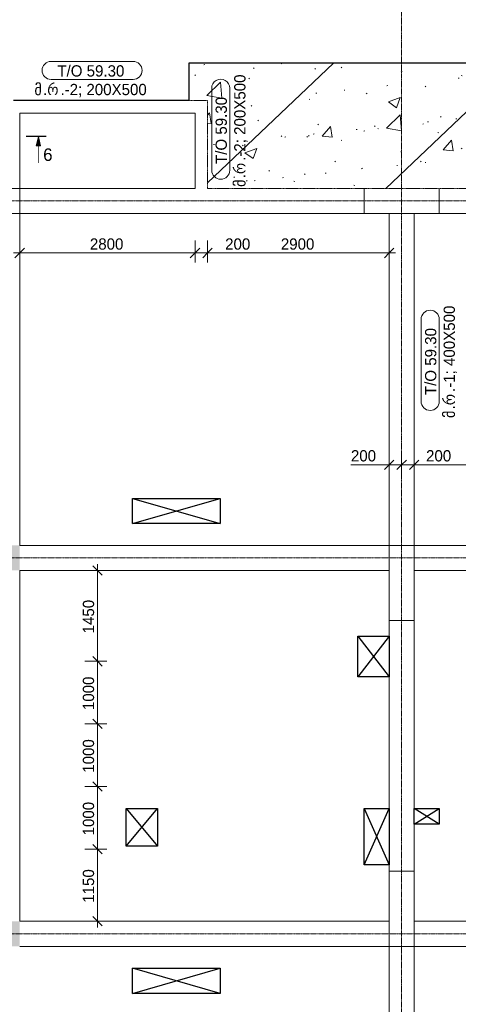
# Model space of a CAD drawing. Header units: millimetres. Extents: x -5900 to 399196, y -6400 to 34843.
# Tile 6 of 16: x 8000 to 15005, y 4575 to 20292. Entities that reach past the tile are written whole.
import ezdxf

# ---------------------------------------------------------------- set-up
doc = ezdxf.new("R2010")
doc.units = ezdxf.units.MM
for name, pattern in [('StructuralPlan-L18$0$Grid Line', [22.225, 12.7, -3.175, 3.175, -3.175]), ('StructuralPlan-L18$0$Hidden', [7.14375, 4.7625, -2.38125]), ('StructuralPlan-L18$0$Hidden 1_5', [2.2, 1.5, -0.7])]:
    doc.linetypes.add(name, pattern=pattern)
doc.layers.get('Defpoints').update_dxf_attribs({"color": 6})
for name, color, linetype, lineweight in [('S - HATCH', 252, 'Continuous', 5), ('S - LINE', 7, 'Continuous', 20), ('S - TEXT', 7, 'Continuous', 9), ('StructuralPlan-L18$0$A-010-D_DIM', 7, 'Continuous', 5), ('StructuralPlan-L18$0$A-010-D_DIM-100', 7, 'Continuous', 5), ('StructuralPlan-L18$0$A-230-M_FLOOR', 7, 'Continuous', 30), ('StructuralPlan-L18$0$A-230-MH_FLOOR', 7, 'StructuralPlan-L18$0$Hidden', 15), ('StructuralPlan-L18$0$S-280-A_STRUCT_FRAME', 7, 'Continuous', 5), ('StructuralPlan-L18$0$S-280-M_COLUMN main', 7, 'Continuous', 30), ('StructuralPlan-L18$0$S-280-M_STRUCT_FRAME 4', 7, 'StructuralPlan-L18$0$Hidden 1_5', 5), ('StructuralPlan-L18$0$S-280-MH_COLUMN hid lin', 7, 'StructuralPlan-L18$0$Hidden 1_5', 9), ('StructuralPlan-L18$0$Z-030-M_GRID', 7, 'Continuous', 5)]:
    doc.layers.add(name, color=color, linetype=linetype, lineweight=lineweight)
doc.layers.add('S - RED LINE', color=7, linetype='Continuous', lineweight=35, true_color=0xff3737)
doc.styles.add('Cubicon', font='Cubicon.ttf')
doc.styles.add('StructuralPlan-L18$0$Cubicon_2', font='Cubicon.ttf', dxfattribs={"height": 180})
doc.styles.add('StructuralPlan-L18$0$Cubicon_3', font='Cubicon.ttf', dxfattribs={"height": 180})
doc.dimstyles.new('StructuralPlan-L18$0$CUB_DIM_1_8', dxfattribs={"dimscale": 304.8, "dimtxt": 181.601257, "dimasz": 0.492126, "dimexe": 0.492126, "dimexo": 0.0625, "dimgap": 0, "dimtad": 1, "dimdec": 0, "dimzin": 0, "dimdsep": 46, "dimtxsty": 'StructuralPlan-L18$0$Cubicon_2', "dimblk1": 'StructuralPlan-L18$0$_Oblique', "dimblk2": 'StructuralPlan-L18$0$_Oblique', "dimsah": 1, "dimcen": 0.09, "dimdle": 0.328084, "dimazin": 0, "dimtfac": 1, "dimtdec": 4, "dimtix": 1, "dimtmove": 0, "dimatfit": 3, "dimfxl": 0.656168, "dimfxlon": 1, "dimtvp": 1, "dimtolj": 1, "dimtzin": 0, "dimarcsym": 2})
doc.dimstyles.new('StructuralPlan-L18$0$CUB_DIM_1_8_1', dxfattribs={"dimscale": 304.8, "dimtxt": 181.601257, "dimasz": 0.492126, "dimexe": 0.492126, "dimexo": 0.0625, "dimgap": 0, "dimtad": 1, "dimdec": 0, "dimzin": 0, "dimdsep": 46, "dimtxsty": 'StructuralPlan-L18$0$Cubicon_2', "dimblk1": 'StructuralPlan-L18$0$_Oblique', "dimblk2": 'StructuralPlan-L18$0$_Oblique', "dimsah": 1, "dimcen": 0.09, "dimdle": 0.328084, "dimazin": 0, "dimtfac": 1, "dimtdec": 4, "dimtix": 1, "dimtmove": 1, "dimatfit": 3, "dimfxl": 0.656168, "dimfxlon": 1, "dimtvp": 1, "dimtolj": 1, "dimtzin": 0, "dimarcsym": 2})

# ---------------------------------------------------------------- blocks, each defined once
blk = doc.blocks.new('StructuralPlan-L18$0$DIMBLOCK100-L18')
at = {"layer": 'StructuralPlan-L18$0$A-010-D_DIM-100', "transparency": 16777216}
for p, q in [((14100, 13188), (14100, 13388)), ((13900, 13188), (13900, 13338)), ((13900, 13188), (13975, 13263)), ((14100, 13188), (14175, 13263)), ((13290, 13188), (13810, 13188)), ((13800, 13188), (14100, 13188)), ((13810, 13188), (14000, 13188)), ((13900, 13188), (13825, 13113)), ((13900, 13188), (13900, 12988)), ((14100, 13188), (14025, 13113)), ((14100, 13188), (14100, 13038))]:
    blk.add_line(p, q, dxfattribs=at)
at = {"layer": 'StructuralPlan-L18$0$A-010-D_DIM-100', "color": 0, "transparency": 16777216, "insert": (13290, 13421), "char_height": 180, "width": 502.9, "attachment_point": 1, "line_spacing_factor": 0.931288, "style": 'StructuralPlan-L18$0$Cubicon_2'}
blk.add_mtext('200', dxfattribs=at)
blk = doc.blocks.new('StructuralPlan-L18$0$_Oblique')
at = {"color": 0, "linetype": 'ByBlock', "lineweight": -2}
blk.add_line((-0.5, -0.5), (0.5, 0.5), dxfattribs=at)
blk = doc.blocks.new('StructuralPlan-L18$0$DIMBLOCK101-L18')
at = {"layer": 'StructuralPlan-L18$0$A-010-D_DIM-100', "transparency": 16777216}
for p, q in [((14100, 13188), (14100, 13388)), ((14100, 13188), (14175, 13263)), ((14300, 13188), (14300, 13338)), ((14300, 13188), (14375, 13263)), ((14100, 13188), (14025, 13113)), ((14100, 13188), (14300, 13188)), ((14100, 13188), (14100, 13038)), ((14390, 13188), (14200, 13188)), ((14300, 13188), (14225, 13113)), ((14300, 13188), (14300, 12988)), ((14910, 13188), (14390, 13188))]:
    blk.add_line(p, q, dxfattribs=at)
at = {"layer": 'StructuralPlan-L18$0$A-010-D_DIM-100', "color": 0, "transparency": 16777216, "insert": (14490, 13421), "char_height": 180, "width": 502.9, "attachment_point": 1, "line_spacing_factor": 0.931288, "style": 'StructuralPlan-L18$0$Cubicon_2'}
blk.add_mtext('200', dxfattribs=at)
blk = doc.blocks.new('StructuralPlan-L18$0$DIMBLOCK102-L18')
at = {"layer": 'StructuralPlan-L18$0$A-010-D_DIM-100', "transparency": 16777216}
for p, q in [((14300, 13188), (14300, 13338)), ((14300, 13188), (14375, 13263)), ((20100, 13188), (20100, 13338)), ((20100, 13188), (20175, 13263)), ((14300, 13188), (14225, 13113)), ((14300, 13188), (20100, 13188)), ((14300, 13188), (14300, 12988)), ((20100, 13188), (20025, 13113)), ((20100, 13188), (20100, 12988))]:
    blk.add_line(p, q, dxfattribs=at)
at = {"layer": 'StructuralPlan-L18$0$A-010-D_DIM-100', "color": 0, "transparency": 16777216, "insert": (16921, 13421), "char_height": 180, "width": 670.53, "attachment_point": 1, "line_spacing_factor": 0.931288, "style": 'StructuralPlan-L18$0$Cubicon_2'}
blk.add_mtext('5800', dxfattribs=at)
blk = doc.blocks.new('StructuralPlan-L18$0$00_CUB_რიგელის თეგი_ზედა ნიშნული_კვეთი_მარკირება - მარკირება-კვეთი-ნიშნული-1405924-L18')
at = {"layer": 'StructuralPlan-L18$0$S-280-A_STRUCT_FRAME'}
for p, q in [((6.54, 3.05), (-6.54, 3.05)), ((-6.54, 0.16), (6.54, 0.16))]:
    blk.add_line(p, q, dxfattribs=at)
for centre, start, end in [((-6.54, 1.6), 90, 270), ((6.54, 1.6), 270, 90)]:
    blk.add_arc(centre, 1.45, start, end, dxfattribs=at)
blk = doc.blocks.new('StructuralPlan-L18$0$DIMBLOCK155-L18')
at = {"layer": 'StructuralPlan-L18$0$A-010-D_DIM-100', "transparency": 16777216}
for p, q in [((8000, 16568), (8000, 16768)), ((10800, 16568), (10800, 16768)), ((7900, 16568), (10800, 16568)), ((8000, 16568), (7925, 16493)), ((8000, 16568), (8075, 16643)), ((8000, 16568), (8000, 16418)), ((10800, 16568), (10725, 16493)), ((10800, 16568), (10875, 16643)), ((10800, 16568), (10800, 16418))]:
    blk.add_line(p, q, dxfattribs=at)
at = {"layer": 'StructuralPlan-L18$0$A-010-D_DIM-100', "color": 0, "transparency": 16777216, "insert": (9121, 16801), "char_height": 180, "width": 670.53, "attachment_point": 1, "line_spacing_factor": 0.931288, "style": 'StructuralPlan-L18$0$Cubicon_2'}
blk.add_mtext('2800', dxfattribs=at)
blk = doc.blocks.new('StructuralPlan-L18$0$DIMBLOCK156-L18')
at = {"layer": 'StructuralPlan-L18$0$A-010-D_DIM-100', "transparency": 16777216}
for p, q in [((10800, 16568), (10800, 16768)), ((11000, 16568), (11000, 16768)), ((10800, 16568), (10725, 16493)), ((10800, 16568), (10875, 16643)), ((10800, 16568), (11000, 16568)), ((10800, 16568), (10800, 16418)), ((11181, 16568), (10900, 16568)), ((11000, 16568), (10925, 16493)), ((11000, 16568), (11075, 16643)), ((11000, 16568), (11000, 16418)), ((11700, 16568), (11181, 16568))]:
    blk.add_line(p, q, dxfattribs=at)
at = {"layer": 'StructuralPlan-L18$0$A-010-D_DIM-100', "color": 0, "transparency": 16777216, "insert": (11281, 16801), "char_height": 180, "width": 502.9, "attachment_point": 1, "line_spacing_factor": 0.931288, "style": 'StructuralPlan-L18$0$Cubicon_2'}
blk.add_mtext('200', dxfattribs=at)
blk = doc.blocks.new('StructuralPlan-L18$0$DIMBLOCK157-L18')
at = {"layer": 'StructuralPlan-L18$0$A-010-D_DIM-100', "transparency": 16777216}
for p, q in [((11000, 16568), (11000, 16768)), ((13900, 16568), (13900, 16768)), ((11000, 16568), (10925, 16493)), ((11000, 16568), (11075, 16643)), ((11000, 16568), (14000, 16568)), ((11000, 16568), (11000, 16418)), ((13900, 16568), (13825, 16493)), ((13900, 16568), (13975, 16643)), ((13900, 16568), (13900, 16418))]:
    blk.add_line(p, q, dxfattribs=at)
at = {"layer": 'StructuralPlan-L18$0$A-010-D_DIM-100', "color": 0, "transparency": 16777216, "insert": (12171, 16801), "char_height": 180, "width": 670.53, "attachment_point": 1, "line_spacing_factor": 0.931288, "style": 'StructuralPlan-L18$0$Cubicon_2'}
blk.add_mtext('2900', dxfattribs=at)
blk = doc.blocks.new('StructuralPlan-L18$0$DIMBLOCK190-L18')
at = {"layer": 'StructuralPlan-L18$0$A-010-D_DIM-100', "transparency": 16777216}
for p, q in [((9241, 11500), (9041, 11500)), ((9241, 11500), (9166, 11575)), ((9241, 11600), (9241, 10050)), ((9241, 11500), (9316, 11425)), ((9241, 11500), (9391, 11500)), ((9241, 10050), (9166, 10125)), ((9241, 10050), (9041, 10050)), ((9241, 10050), (9316, 9975)), ((9241, 10050), (9391, 10050))]:
    blk.add_line(p, q, dxfattribs=at)
at = {"layer": 'StructuralPlan-L18$0$A-010-D_DIM-100', "color": 0, "transparency": 16777216, "insert": (9008, 10496), "char_height": 180, "width": 670.53, "attachment_point": 1, "rotation": 90, "line_spacing_factor": 0.931288, "style": 'StructuralPlan-L18$0$Cubicon_2'}
blk.add_mtext('1450', dxfattribs=at)
blk = doc.blocks.new('StructuralPlan-L18$0$DIMBLOCK191-L18')
at = {"layer": 'StructuralPlan-L18$0$A-010-D_DIM-100', "transparency": 16777216}
for p, q in [((9241, 10050), (9166, 10125)), ((9241, 10050), (9041, 10050)), ((9241, 10050), (9241, 9050)), ((9241, 10050), (9316, 9975)), ((9241, 10050), (9391, 10050)), ((9241, 9050), (9166, 9125)), ((9241, 9050), (9041, 9050)), ((9241, 9050), (9316, 8975)), ((9241, 9050), (9391, 9050))]:
    blk.add_line(p, q, dxfattribs=at)
at = {"layer": 'StructuralPlan-L18$0$A-010-D_DIM-100', "color": 0, "transparency": 16777216, "insert": (9008, 9271), "char_height": 180, "width": 670.53, "attachment_point": 1, "rotation": 90, "line_spacing_factor": 0.931288, "style": 'StructuralPlan-L18$0$Cubicon_2'}
blk.add_mtext('1000', dxfattribs=at)
blk = doc.blocks.new('StructuralPlan-L18$0$DIMBLOCK192-L18')
at = {"layer": 'StructuralPlan-L18$0$A-010-D_DIM-100', "transparency": 16777216}
for p, q in [((9241, 9050), (9166, 9125)), ((9241, 9050), (9041, 9050)), ((9241, 9050), (9241, 8050)), ((9241, 9050), (9316, 8975)), ((9241, 9050), (9391, 9050)), ((9241, 8050), (9041, 8050)), ((9241, 8050), (9166, 8125)), ((9241, 8050), (9316, 7975)), ((9241, 8050), (9391, 8050))]:
    blk.add_line(p, q, dxfattribs=at)
at = {"layer": 'StructuralPlan-L18$0$A-010-D_DIM-100', "color": 0, "transparency": 16777216, "insert": (9008, 8271), "char_height": 180, "width": 670.53, "attachment_point": 1, "rotation": 90, "line_spacing_factor": 0.931288, "style": 'StructuralPlan-L18$0$Cubicon_2'}
blk.add_mtext('1000', dxfattribs=at)
blk = doc.blocks.new('StructuralPlan-L18$0$DIMBLOCK193-L18')
at = {"layer": 'StructuralPlan-L18$0$A-010-D_DIM-100', "transparency": 16777216}
for p, q in [((9241, 8050), (9041, 8050)), ((9241, 8050), (9166, 8125)), ((9241, 8050), (9241, 7050)), ((9241, 8050), (9316, 7975)), ((9241, 8050), (9391, 8050)), ((9241, 7050), (9166, 7125)), ((9241, 7050), (9041, 7050)), ((9241, 7050), (9316, 6975)), ((9241, 7050), (9391, 7050))]:
    blk.add_line(p, q, dxfattribs=at)
at = {"layer": 'StructuralPlan-L18$0$A-010-D_DIM-100', "color": 0, "transparency": 16777216, "insert": (9008, 7271), "char_height": 180, "width": 670.53, "attachment_point": 1, "rotation": 90, "line_spacing_factor": 0.931288, "style": 'StructuralPlan-L18$0$Cubicon_2'}
blk.add_mtext('1000', dxfattribs=at)
blk = doc.blocks.new('StructuralPlan-L18$0$DIMBLOCK194-L18')
at = {"layer": 'StructuralPlan-L18$0$A-010-D_DIM-100', "transparency": 16777216}
for p, q in [((9241, 7050), (9166, 7125)), ((9241, 7050), (9041, 7050)), ((9241, 7050), (9241, 5800)), ((9241, 7050), (9316, 6975)), ((9241, 7050), (9391, 7050)), ((9241, 5900), (9166, 5975)), ((9241, 5900), (9041, 5900)), ((9241, 5900), (9316, 5825)), ((9241, 5900), (9391, 5900))]:
    blk.add_line(p, q, dxfattribs=at)
at = {"layer": 'StructuralPlan-L18$0$A-010-D_DIM-100', "color": 0, "transparency": 16777216, "insert": (9008, 6196), "char_height": 180, "width": 670.53, "attachment_point": 1, "rotation": 90, "line_spacing_factor": 0.931288, "style": 'StructuralPlan-L18$0$Cubicon_2'}
blk.add_mtext('1150', dxfattribs=at)
blk = doc.blocks.new('A$Cde523f33')
at = {"layer": 'S - HATCH', "lineweight": 0, "transparency": 33554684}
h = blk.add_hatch(dxfattribs=at)
h.set_pattern_fill('FP_7', color=256, scale=3.6, angle=-135, style=0, pattern_type=2)
h.set_pattern_definition([(43.548, (-65026.3, -76931), (-1395.148, 1467.715), []), (48.548, (-65026.3, -76931.1), (1931.686, -218.45), [202.5, -2227.5]), (353.548, (-65026.3, -76931), (-323.046, 2039.76), [162, -1782]), (99, (-64865.3, -76949.3), (1608.625, 1821.326), [172.098, -1893.085]), (44.733, (-65012.6, -76391.3), (2869.31, -519.734), [303.75, -3341.25]), (95.184, (-64773.5, -76434.6), (2589.41, 2565.345), [258.15, -2839.626]), (349.733, (-65012.6, -76391.3), (2589.386, 2565.364), [243, -2673]), (19.548, (-64746.1, -76533), (1583.585, -1127.56), [202.5, -2227.5]), (324.548, (-64746.1, -76533), (706.35, 1940.628), [162, -1782]), (70, (-64614.2, -76627), (2289.932, 813.09), [172.098, -1893.085]), (36.048, (-65026.3, -76931.1), (37.0643, 598.4619), [15.0876, -1158.5124, 15.0876, -1190.9124, -1192.5]), (36.048, (-65026.3, -76931.1), (37.0643, 598.4619), [-2379.6, 15.0876, -1177.4124]), (6.048, (-65026.3, -76931.1), (491.3626, 697.7142), [15.0876, -672.5124, 15.0876, -1131.5124, -454.5]), (6.048, (-65026.3, -76931.1), (491.3626, 697.7142), [-1834.2, 15.0876, -439.4124]), (326.048, (-65427.6, -76920.9), (959.5431, -64.934), [15.0876, -434.9124, 15.0876, -1388.9124, -1863]), (326.048, (-65427.6, -76920.9), (959.5431, -64.934), [-1854, 15.088, -1847.912]), (316.048, (-65607.5, -76916.35), (1053.964, 153.5314), [15.0876, -569.9124, 15.0876, -917.3124, -1323]), (316.048, (-65607.5, -76916.35), (1053.964, 153.5314), [-1517.4, 15.088, -1307.912])])
h.paths.add_polyline_path([(29900, 19000), (29900, 19600), (10700, 19600), (10700, 19000), (11000, 19000), (11000, 17600), (29600, 17600), (29600, 19000)])
blk = doc.blocks.new('Section REV11')
at = {"layer": 'S - TEXT', "ltscale": 20, "transparency": 33554687}
h = blk.add_hatch(color=256, dxfattribs=at)
h.dxf.hatch_style = 1
h.paths.add_polyline_path([(-150, 335), (-150, 265), (0, 300)])
at = {"layer": 'Defpoints'}
blk.add_point((0, 0), dxfattribs=at)
at = {"layer": 'S - TEXT', "ltscale": 20, "transparency": 33554687}
blk.add_lwpolyline([(-150, 335), (-150, 265), (0, 300)], close=True, dxfattribs=at)
at = {"layer": 'S - TEXT', "ltscale": 20, "transparency": 33554687, "const_width": 20}
blk.add_lwpolyline([(0, 425), (0, 100)], dxfattribs=at)
at = {"layer": 'S - TEXT', "ltscale": 20, "transparency": 33554687}
blk.add_lwpolyline([(-427, 300, 10, 10, 0), (-150, 300, 0, 0, 0)], format="xyseb", dxfattribs=at)
blk = doc.blocks.new('StructuralPlan-L18')
at = {"layer": 'StructuralPlan-L18$0$S-280-M_COLUMN main', "true_color": 0xa4a4a4}
for points in [[(8000, 11500), (8000, 11900), (7600, 11900), (7600, 11500)], [(8000, 5500), (8000, 5900), (7600, 5900), (7600, 5500)]]:
    blk.add_hatch(color=253, dxfattribs=at).paths.add_polyline_path(points)
at = {"lineweight": 30}
for p, q in [((9800, 12650), (11200, 12250.1)), ((9800, 12250.1), (11200, 12650)), ((13900, 10450), (13400, 9800)), ((13400, 10450), (13900, 9800)), ((9700, 7700), (10200, 7100)), ((9700, 7100), (10200, 7700)), ((13500, 7700), (13900, 6800)), ((13500, 6800), (13900, 7700)), ((14700, 7450), (14300, 7700)), ((14300, 7450), (14700, 7700)), ((11200, 4750), (9800, 5150)), ((9800, 4750), (11200, 5150))]:
    blk.add_line(p, q, dxfattribs=at)
at = {"layer": 'StructuralPlan-L18$0$A-230-M_FLOOR'}
for p, q in [((29900, 19600), (10700, 19600)), ((10700, 19600), (10700, 19000)), ((10700, 19000), (7900, 19000)), ((9800, 12650), (11200, 12650)), ((9800, 12250.1), (9800, 12650)), ((11200, 12650), (11200, 12250.1)), ((11200, 12250.1), (9800, 12250.1)), ((13400, 10450), (13900, 10450)), ((13400, 9800), (13400, 10450)), ((13900, 10450), (13900, 9800)), ((13900, 9800), (13400, 9800)), ((9700, 7700), (10200, 7700)), ((9700, 7100), (9700, 7700)), ((10200, 7700), (10200, 7100)), ((13500, 7700), (13900, 7700)), ((13500, 6800), (13500, 7700)), ((13900, 7700), (13900, 6800)), ((14300, 7450), (14300, 7700)), ((14300, 7700), (14700, 7700)), ((14700, 7700), (14700, 7450)), ((14700, 7450), (14300, 7450)), ((10200, 7100), (9700, 7100)), ((13900, 6800), (13500, 6800)), ((9800, 5150), (11200, 5150)), ((9800, 4750), (9800, 5150)), ((11200, 5150), (11200, 4750)), ((11200, 4750), (9800, 4750))]:
    blk.add_line(p, q, dxfattribs=at)
at = {"layer": 'StructuralPlan-L18$0$A-230-MH_FLOOR'}
for p, q in [((11000, 19000), (10700, 19000)), ((11000, 17600), (11000, 19000)), ((29600, 17600), (11000, 17600))]:
    blk.add_line(p, q, dxfattribs=at)
at = {"layer": 'StructuralPlan-L18$0$S-280-M_STRUCT_FRAME 4'}
for p, q in [((8000, 18800), (8000, 17600)), ((10800, 18800), (8000, 18800)), ((10800, 17600), (10800, 18800)), ((8000, 17600), (10800, 17600)), ((8000, 17200), (8000, 11900)), ((13900, 17200), (8000, 17200)), ((13900, 11900), (13900, 17200)), ((20100, 17200), (14300, 17200)), ((14300, 17200), (14300, 11900)), ((8000, 11900), (13900, 11900)), ((14300, 11900), (20100, 11900)), ((8000, 11500), (8000, 5900)), ((13900, 11500), (8000, 11500)), ((13900, 10450), (13900, 11500)), ((20100, 11500), (14300, 11500)), ((14300, 11500), (14300, 7700)), ((13900, 7700), (13900, 9800)), ((14300, 7450), (14300, 5900)), ((13900, 5900), (13900, 6800)), ((8000, 5900), (13900, 5900)), ((14300, 5900), (20100, 5900)), ((13900, 5500), (8000, 5500)), ((13900, 200), (13900, 5500)), ((20100, 5500), (14300, 5500)), ((14300, 5500), (14300, 200))]:
    blk.add_line(p, q, dxfattribs=at)
at = {"layer": 'StructuralPlan-L18$0$S-280-MH_COLUMN hid lin'}
for p, q in [((7600, 17600), (8000, 17600)), ((8000, 17200), (8000, 17600)), ((13500, 17200), (13500, 17600)), ((14700, 17600), (14700, 17200)), ((8000, 17200), (7600, 17200)), ((13900, 17200), (14300, 17200)), ((13900, 11500), (13900, 11900)), ((14300, 11900), (13900, 11900)), ((14300, 11900), (14300, 11500)), ((14300, 10700), (13900, 10700)), ((13900, 6700), (14300, 6700)), ((13900, 5500), (13900, 5900)), ((14300, 5900), (14300, 5500)), ((13900, 5500), (14300, 5500))]:
    blk.add_line(p, q, dxfattribs=at)
at = {"layer": 'StructuralPlan-L18$0$Z-030-M_GRID', "linetype": 'StructuralPlan-L18$0$Grid Line'}
for p, q in [((14100, 22900), (14100, -5500)), ((45600, 17400), (-5000, 17400)), ((45600, 11700), (-5000, 11700)), ((45600, 5700), (-5000, 5700))]:
    blk.add_line(p, q, dxfattribs=at)
at = {"layer": 'StructuralPlan-L18$0$S-280-A_STRUCT_FRAME', "xscale": 99.99999999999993, "yscale": 99.99999999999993, "zscale": 99.99999999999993}
blk.add_blockref('StructuralPlan-L18$0$00_CUB_რიგელის თეგი_ზედა ნიშნული_კვეთი_მარკირება - მარკირება-კვეთი-ნიშნული-1405924-L18', (9156.4, 19322.2), dxfattribs=at)
for p, rotation in [((11371.2, 18543.6), 89.99999999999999), ((14716.1, 14854.5), 89.99999999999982)]:
    blk.add_blockref('StructuralPlan-L18$0$00_CUB_რიგელის თეგი_ზედა ნიშნული_კვეთი_მარკირება - მარკირება-კვეთი-ნიშნული-1405924-L18', p, dxfattribs=dict(at, rotation=rotation))
at = {"layer": 'StructuralPlan-L18$0$S-280-A_STRUCT_FRAME', "char_height": 180, "attachment_point": 1}
for s, insert, width, style in [('T/O 59.30', (8601.5, 19564.6), 1330.801, 'StructuralPlan-L18$0$Cubicon_2'), ('\\fCubicon|b0|i0|c254|p2|;მ', (8234.5, 19267.6), 168.354, 'StructuralPlan-L18$0$Cubicon_3'), ('\\fCubicon|b0|i0|c254|p2|;რ', (8439.5, 19267.6), 256.54, 'StructuralPlan-L18$0$Cubicon_3'), ('.-2; 200X500', (8651.2, 19267.6), 1715.611, 'StructuralPlan-L18$0$Cubicon_2'), ('\\fCubicon|b0|i0|c204|p2|;.', (8373.4, 19267.6), 80.169, 'StructuralPlan-L18$0$Cubicon_2')]:
    blk.add_mtext(s, dxfattribs=dict(at, insert=insert, width=width, style=style))
at = {"layer": 'StructuralPlan-L18$0$S-280-A_STRUCT_FRAME', "char_height": 180, "attachment_point": 1, "rotation": 90}
for s, insert, width, style in [('.-2; 200X500', (11425.8, 18038.5), 1715.611, 'StructuralPlan-L18$0$Cubicon_2'), ('T/O 59.30', (11128.8, 17988.8), 1330.801, 'StructuralPlan-L18$0$Cubicon_2'), ('\\fCubicon|b0|i0|c254|p2|;რ', (11425.8, 17826.8), 256.54, 'StructuralPlan-L18$0$Cubicon_3'), ('\\fCubicon|b0|i0|c254|p2|;მ', (11425.8, 17621.8), 168.354, 'StructuralPlan-L18$0$Cubicon_3'), ('\\fCubicon|b0|i0|c204|p2|;.', (11425.8, 17760.7), 80.169, 'StructuralPlan-L18$0$Cubicon_2'), ('.-1; 400X500', (14770.7, 14349.3), 1715.611, 'StructuralPlan-L18$0$Cubicon_2'), ('T/O 59.30', (14473.7, 14299.6), 1330.801, 'StructuralPlan-L18$0$Cubicon_2'), ('\\fCubicon|b0|i0|c254|p2|;რ', (14770.7, 14137.6), 256.54, 'StructuralPlan-L18$0$Cubicon_3'), ('\\fCubicon|b0|i0|c254|p2|;მ', (14770.7, 13932.6), 168.354, 'StructuralPlan-L18$0$Cubicon_3'), ('\\fCubicon|b0|i0|c204|p2|;.', (14770.7, 14071.5), 80.169, 'StructuralPlan-L18$0$Cubicon_2')]:
    blk.add_mtext(s, dxfattribs=dict(at, insert=insert, width=width, style=style))
at = {"layer": 'StructuralPlan-L18$0$A-010-D_DIM'}
for base, p1, p2, override, picture, middle in [((10800, 16568.2), (8000, 16768.2), (10800, 16768.2), {"dimpost": '<>', "dimfxl": 2800.000005}, 'StructuralPlan-L18$0$DIMBLOCK155-L18', (9400, 16660.1)), ((13900, 16568.2), (11000, 16768.2), (13900, 16768.2), {"dimpost": '<>', "dimfxl": 2899.999971}, 'StructuralPlan-L18$0$DIMBLOCK157-L18', (12450, 16660.1)), ((20100, 13187.6), (14300, 12987.6), (20100, 12987.6), {"dimpost": '<>', "dimfxl": 5800}, 'StructuralPlan-L18$0$DIMBLOCK102-L18', (17200, 13279.5))]:
    dim = blk.add_linear_dim(base=base, p1=p1, p2=p2, dimstyle='StructuralPlan-L18$0$CUB_DIM_1_8', override=override, dxfattribs=at)
    dim.commit()
    dim.dimension.update_dxf_attribs({"geometry": picture, "text_midpoint": middle})
for base, p1, p2, override, picture, middle in [((11000, 16568.2), (10800, 16768.2), (11000, 16768.2), {"dimpost": '<>', "dimfxl": 200}, 'StructuralPlan-L18$0$DIMBLOCK156-L18', (11532.1, 16681.3)), ((14100, 13187.6), (13900, 12987.6), (14100, 13387.6), {"dimpost": '<>', "dimfxl": 447.213595}, 'StructuralPlan-L18$0$DIMBLOCK100-L18', (13541.9, 13300.7)), ((14300, 13187.6), (14100, 13387.6), (14300, 12987.6), {"dimpost": '<>', "dimfxl": 447.213595}, 'StructuralPlan-L18$0$DIMBLOCK101-L18', (14741.9, 13300.7))]:
    dim = blk.add_linear_dim(base=base, p1=p1, p2=p2, dimstyle='StructuralPlan-L18$0$CUB_DIM_1_8_1', override=override, dxfattribs=at)
    dim.commit()
    dim.dimension.update_dxf_attribs({"geometry": picture, "text_midpoint": middle, "dimtype": 128})
for base, p1, p2, override, picture, middle in [((9241.2, 10050), (9041.2, 11500), (9041.2, 10050), {"dimpost": '<>', "dimfxl": 1449.999952}, 'StructuralPlan-L18$0$DIMBLOCK190-L18', (9149.3, 10775)), ((9241.2, 9050), (9041.2, 10050), (9041.2, 9050), {"dimpost": '<>', "dimfxl": 1000}, 'StructuralPlan-L18$0$DIMBLOCK191-L18', (9149.3, 9550)), ((9241.2, 8050), (9041.2, 9050), (9041.2, 8050), {"dimpost": '<>', "dimfxl": 1000.000107}, 'StructuralPlan-L18$0$DIMBLOCK192-L18', (9149.3, 8550)), ((9241.2, 7050), (9041.2, 8050), (9041.2, 7050), {"dimpost": '<>', "dimfxl": 1000}, 'StructuralPlan-L18$0$DIMBLOCK193-L18', (9149.3, 7550)), ((9241.2, 5900), (9041.2, 7050), (9041.2, 5900), {"dimpost": '<>', "dimfxl": 1149.99994}, 'StructuralPlan-L18$0$DIMBLOCK194-L18', (9149.3, 6475))]:
    dim = blk.add_linear_dim(base=base, p1=p1, p2=p2, angle=90, dimstyle='StructuralPlan-L18$0$CUB_DIM_1_8', override=override, dxfattribs=at)
    dim.commit()
    dim.dimension.update_dxf_attribs({"geometry": picture, "text_midpoint": middle})

msp = doc.modelspace()

# ---------------------------------------------------------------- block references
at = {"layer": 'S - LINE'}
msp.add_blockref('StructuralPlan-L18', (0, 0), dxfattribs=at)
at = {"layer": 'S - RED LINE'}
msp.add_blockref('A$Cde523f33', (0, 0), dxfattribs=at)
at = {"layer": 'S - TEXT', "xscale": -1, "rotation": 270}
msp.add_blockref('Section REV11', (8000, 18430), dxfattribs=at)

# ---------------------------------------------------------------- texts
at = {"layer": 'S - TEXT', "transparency": 33554684, "insert": (8450, 18136.3), "char_height": 200, "attachment_point": 5, "style": 'Cubicon'}
msp.add_mtext('6', dxfattribs=at)

doc.saveas('drawing.dxf')
